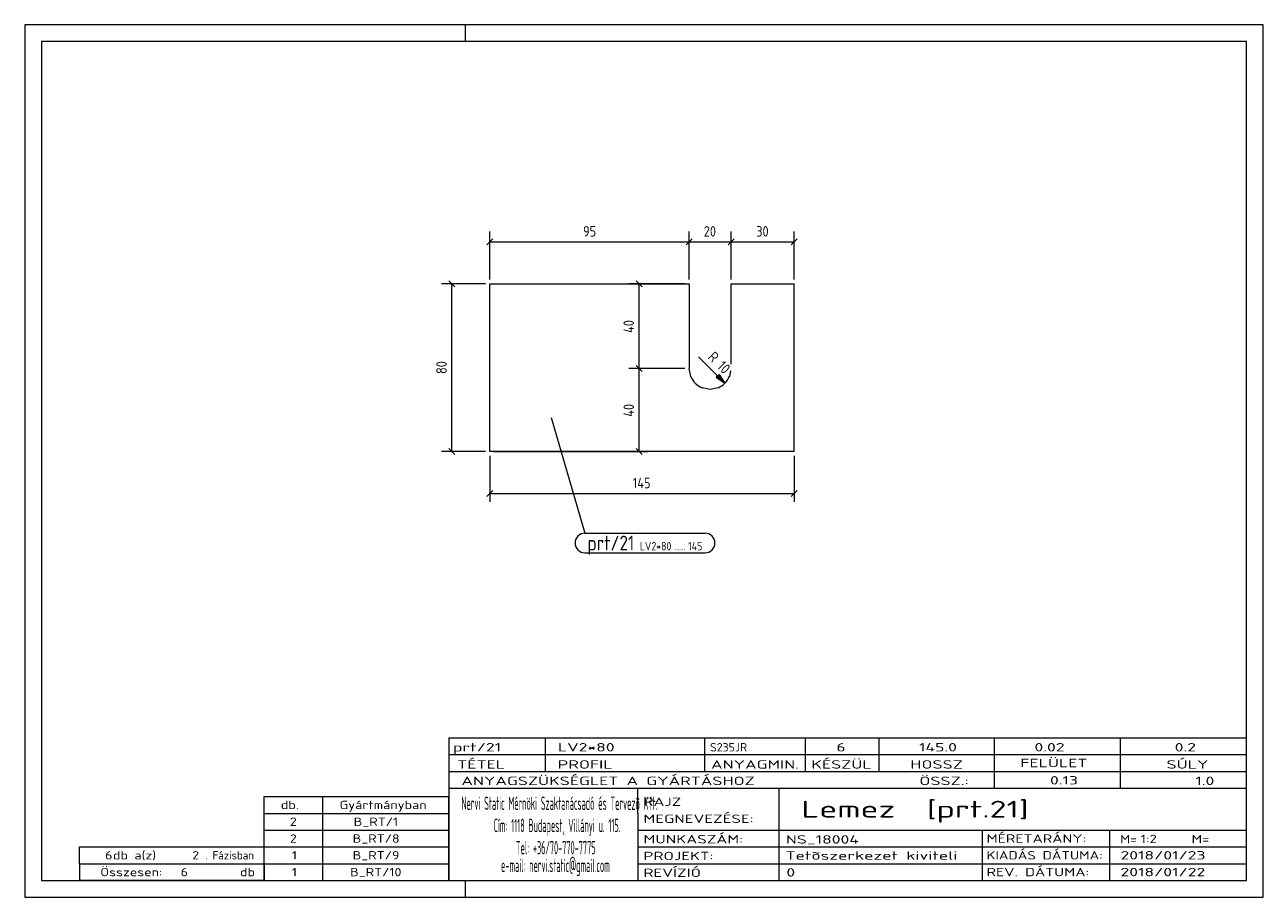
# Model space of a CAD drawing. Header units: millimetres. Extents: x 1 to 296, y 1 to 209.
import ezdxf

# ---------------------------------------------------------------- set-up
doc = ezdxf.new("R2010")
doc.units = ezdxf.units.MM
doc.header["$LTSCALE"] = 0.6
doc.linetypes.add('XKITLINE00', pattern=[0])
for name, color, linetype, lineweight in [('DrawingSheet', 5, 'Continuous', 0), ('OtherObjectType', 1, 'Continuous', 0), ('Part', 2, 'Continuous', 0), ('PartMark', 3, 'Continuous', 0), ('Z-DIMENSIONS', 1, 'Continuous', 0)]:
    doc.layers.add(name, color=color, linetype=linetype, lineweight=lineweight)
doc.styles.add('ISOCPEUR', font='ISOCPEUR.TTF')

msp = doc.modelspace()

# ---------------------------------------------------------------- hatches: boundary and pattern name
at = {"layer": 'Z-DIMENSIONS'}
msp.add_hatch(color=7, dxfattribs=at).paths.add_polyline_path([(166.37, 125.66), (167.78, 123.54), (165.66, 124.96)], flags=17)

# ---------------------------------------------------------------- linework, layer by layer
at = {"layer": 'DrawingSheet', "color": 2, "linetype": 'XKITLINE00', "lineweight": 0}
for p, q in [((296, 209), (1, 209)), ((1, 209), (1, 1)), ((106, 205), (106, 209)), ((296, 1), (296, 209)), ((106, 1), (106, 5)), ((1, 1), (296, 1))]:
    msp.add_line(p, q, dxfattribs=at)
at = {"layer": 'DrawingSheet', "color": 3, "linetype": 'XKITLINE00', "lineweight": 0}
for p, q in [((292, 205), (5, 205)), ((5, 205), (5, 5)), ((292, 5), (292, 205)), ((5, 5), (292, 5))]:
    msp.add_line(p, q, dxfattribs=at)
at = {"layer": 'OtherObjectType', "color": 7, "linetype": 'XKITLINE00', "lineweight": 0}
for p, q in [((102, 39), (292, 39)), ((102, 39), (102, 35)), ((102, 39), (292, 39)), ((125, 35), (125, 39)), ((163, 35), (163, 39)), ((187, 35), (187, 39)), ((204.5, 35), (204.5, 39)), ((232, 35), (232, 39)), ((262, 35), (262, 39)), ((292, 35), (292, 39)), ((102, 35), (292, 35)), ((102, 35), (102, 5)), ((102, 35), (292, 35)), ((125, 31), (125, 35)), ((163, 31), (163, 35)), ((187, 31), (187, 35)), ((204.5, 31), (204.5, 35)), ((232, 31), (232, 35)), ((262, 31), (262, 35)), ((292, 31), (292, 35)), ((102, 31), (292, 31)), ((232, 27), (232, 31)), ((262, 27), (262, 31)), ((292, 27), (292, 31)), ((102, 27), (292, 27)), ((147, 21), (147, 27)), ((180.7, 17), (180.7, 27)), ((292, 21), (292, 27)), ((58, 25), (102, 25)), ((58, 21), (58, 25)), ((72, 21), (72, 25)), ((102, 21), (102, 25)), ((58, 21), (102, 21)), ((58, 17), (58, 21)), ((72, 17), (72, 21)), ((102, 17), (102, 21)), ((147, 21), (147, 5)), ((292, 17), (292, 21)), ((58, 17), (102, 17)), ((58, 13), (58, 17)), ((72, 13), (72, 17)), ((102, 13), (102, 17)), ((147, 17), (292, 17)), ((180.7, 5), (180.7, 17)), ((229.16, 13), (229.16, 17)), ((259.5, 5), (259.5, 17)), ((292, 13), (292, 17)), ((14, 9), (14, 13)), ((14, 13), (58, 13)), ((14, 13), (58, 13)), ((58, 9), (58, 13)), ((58, 13), (102, 13)), ((58, 9), (58, 13)), ((72, 9), (72, 13)), ((102, 9), (102, 13)), ((147, 13), (292, 13)), ((229.16, 5), (229.16, 13)), ((292, 9), (292, 13)), ((14, 9), (58, 9)), ((14, 9), (14, 5)), ((14, 9), (58, 9)), ((58, 9), (58, 5)), ((58, 9), (102, 9)), ((58, 5), (58, 9)), ((72, 5), (72, 9)), ((102, 5), (102, 9)), ((147, 9), (292, 9)), ((292, 5), (292, 9)), ((58, 5), (14, 5)), ((58, 5), (102, 5)), ((102, 5), (292, 5)), ((139.5, 5), (292, 5))]:
    msp.add_line(p, q, dxfattribs=at)
at = {"layer": 'Part', "color": 2, "linetype": 'XKITLINE00', "lineweight": 0}
for p, q in [((111.75, 147.25), (159.24, 147.25)), ((111.75, 107.25), (111.75, 147.25)), ((159.24, 147.25), (159.25, 127.08)), ((169.24, 128.09), (169.24, 147.25)), ((169.24, 147.25), (184.25, 147.25)), ((184.25, 107.25), (184.25, 147.25)), ((159.63, 125.16), (159.25, 127.08)), ((169.13, 126.52), (168.86, 125.17)), ((164.24, 122.08), (162.34, 122.46)), ((166.16, 122.46), (164.24, 122.08)), ((184.25, 107.25), (111.75, 107.25))]:
    msp.add_line(p, q, dxfattribs=at)
for centre, start, end in [((164.25, 127.08), 202.5154, 247.5111), ((164.24, 127.08), 292.5082, 337.5069)]:
    msp.add_arc(centre, 5, start, end, dxfattribs=at)
at = {"layer": 'PartMark', "color": 7, "linetype": 'XKITLINE00', "lineweight": 0}
for p, q in [((126.4, 115.4), (134.42, 87.8)), ((134.42, 87.8), (163.05, 87.8)), ((134.42, 83.1), (163.05, 83.1))]:
    msp.add_line(p, q, dxfattribs=at)
for centre, start, end in [((134.42, 85.45), 90, 270), ((163.05, 85.45), 270, 90)]:
    msp.add_arc(centre, 2.35, start, end, dxfattribs=at)
at = {"layer": 'Z-DIMENSIONS', "color": 7, "linetype": 'XKITLINE00', "lineweight": 0}
for p, q in [((111.75, 148.25), (111.75, 159.75)), ((159.24, 148.25), (159.24, 159.75)), ((159.24, 148.25), (159.24, 159.75)), ((169.24, 148.25), (169.24, 159.75)), ((169.24, 148.25), (169.24, 159.75)), ((184.25, 148.25), (184.25, 159.75)), ((112.46, 157.96), (111.04, 156.54)), ((111.75, 157.25), (159.24, 157.25)), ((159.95, 157.96), (158.53, 156.54)), ((159.95, 157.96), (158.53, 156.54)), ((159.24, 157.25), (169.24, 157.25)), ((169.95, 157.96), (168.53, 156.54)), ((169.95, 157.96), (168.53, 156.54)), ((169.24, 157.25), (184.25, 157.25)), ((184.95, 157.96), (183.54, 156.54)), ((102.04, 147.96), (103.46, 146.54)), ((146.65, 147.96), (148.06, 146.54)), ((110.75, 147.25), (100.25, 147.25)), ((102.75, 107.25), (102.75, 147.25)), ((158.24, 147.25), (144.86, 147.25)), ((147.36, 127.08), (147.36, 147.25)), ((167.78, 123.54), (161.5, 129.82)), ((158.25, 127.08), (144.86, 127.08)), ((158.25, 127.08), (144.86, 127.08)), ((146.65, 127.78), (148.06, 126.37)), ((146.65, 127.78), (148.06, 126.37)), ((147.36, 107.25), (147.36, 127.08)), ((165.66, 124.96), (166.37, 125.66)), ((165.66, 124.96), (167.78, 123.54)), ((166.37, 125.66), (167.78, 123.54)), ((110.75, 107.25), (100.25, 107.25)), ((102.04, 107.96), (103.46, 106.54)), ((111.75, 106.25), (111.75, 95.25)), ((112.75, 107.25), (149.36, 107.25)), ((146.65, 107.96), (148.06, 106.54)), ((184.25, 106.25), (184.25, 95.25)), ((112.46, 97.96), (111.04, 96.54)), ((184.95, 97.96), (183.54, 96.54)), ((111.75, 97.25), (184.25, 97.25))]:
    msp.add_line(p, q, dxfattribs=at)
msp.add_arc((164.24, 127.08), 5, 292.5082, 337.5069, dxfattribs=at)
at = {"layer": 'Z-DIMENSIONS', "color": 3}
for p in [(111.75, 157.25), (159.24, 157.25), (159.24, 157.25), (169.24, 157.25), (169.24, 157.25), (184.25, 157.25), (102.75, 147.25), (147.36, 147.25), (147.36, 127.08), (147.36, 127.08), (102.75, 107.25), (147.36, 107.25), (111.75, 97.25), (184.25, 97.25)]:
    msp.add_point(p, dxfattribs=at)

# ---------------------------------------------------------------- texts
at = {"layer": 'OtherObjectType', "color": 7, "style": 'ISOCPEUR'}
for s, height, width, p in [('prt/21', 2, 1.525501, (103, 35.76)), ('LV2*80', 2, 1.525501, (128, 35.76)), ('S235JR', 2, 1.02, (164.22, 35.76)), ('6', 2, 1.525501, (194.32, 35.76)), ('145.0', 2, 1.525501, (214.01, 35.76)), ('0.02', 2, 1.525501, (241.51, 35.76)), ('0.2', 2, 1.525501, (274.91, 35.76)), ('TÉTEL', 2, 1.525501, (104, 31.66)), ('PROFIL', 2, 1.525501, (127.96, 31.66)), ('ANYAGMIN.', 2, 1.525501, (164.47, 31.66)), ('KÉSZÜL', 2, 1.525501, (188.37, 31.66)), ('HOSSZ', 2, 1.525501, (211.96, 31.66)), ('FELÜLET', 2, 1.525501, (238.13, 32)), ('SÚLY', 2, 1.525501, (272.96, 31.66)), ('ANYAGSZÜKSÉGLET A GYÁRTÁSHOZ', 2, 1.525501, (105, 27.75)), ('ÖSSZ.:', 2, 1.525501, (214.1, 27.75)), ('0.13', 2, 1.525501, (245.21, 27.88)), ('1.0', 2, 1.525501, (279.83, 27.75)), ('db.', 2, 1.211571, (62, 22)), ('Gyártmányban', 2, 1.211571, (76, 22)), ('Nervi Static Mérnöki\xa0Szaktanácsadó\xa0és\xa0Tervezõ Kft.', 3.1765, 0.403093, (105, 21.82)), ('RAJZ', 2, 1.445, (148.38, 22.78)), ('Lemez  [prt.21]', 4, 1.474651, (186, 20)), ('MEGNEVEZÉSE:', 2, 1.445, (148.38, 18.72)), ('2', 2, 1.211571, (64.14, 18)), ('B_RT/1', 2, 1.211571, (79.35, 18)), ('Cím:\xa01118 Budapest, Villányi u. 115.', 3.1765, 0.403093, (112.69, 16.53)), ('2', 2, 1.211571, (64.14, 14)), ('B_RT/8', 2, 1.211571, (79.1, 14)), ('MUNKASZÁM:', 2, 1.445, (148.38, 13.84)), ('NS_18004', 2, 1.525501, (182.28, 13.78)), ('MÉRETARÁNY:', 2, 1.36, (230.1, 14)), ('M=', 2, 1.211571, (261.91, 13.84)), ('1:2', 2, 1.275, (266.79, 13.9)), ('M=', 2, 1.275, (278.95, 13.87)), ('6', 2, 1.211571, (20.14, 10)), ('db a(z)', 2, 1.211571, (22, 10)), ('2', 2, 1.211571, (40.86, 10)), ('. Fázisban', 2, 0.935, (44, 10)), ('1', 2, 1.211571, (64.63, 10)), ('B_RT/9', 2, 1.211571, (79.1, 10)), ('Tel:\xa0+36/70-770-7775', 3.1765, 0.403093, (117.97, 11.24)), ('PROJEKT:', 2, 1.445, (148.38, 9.84)), ('Tetõszerkezet kiviteli ', 2, 1.525501, (182.2, 9.94)), ('KIADÁS DÁTUMA:', 2, 1.275, (230.1, 10)), ('2018/01/23', 2, 1.525501, (262, 10)), ('e-mail:\xa0nervi.static@gmail.com', 3.1765, 0.403093, (114.45, 7)), ('Összesen:            db', 2, 1.211571, (19, 6)), ('6', 2, 1.211571, (38.14, 6)), ('1', 2, 1.211571, (64.63, 6)), ('B_RT/10', 2, 1.211571, (78.49, 6)), ('REVÍZIÓ', 2, 1.445, (148.38, 5.84)), ('0', 2, 1.525501, (182.41, 5.92)), ('REV. DÁTUMA:', 2, 1.36, (230.1, 6)), ('2018/01/22', 2, 1.525501, (262, 6))]:
    msp.add_text(s, height=height, dxfattribs=dict(at, width=width)).set_placement(p)
at = {"layer": 'PartMark', "color": 3, "style": 'ISOCPEUR', "width": 0.85}
msp.add_text('prt/21', height=3.5, dxfattribs=at).set_placement((135.02, 83.7))
at = {"layer": 'PartMark', "color": 4, "style": 'ISOCPEUR', "width": 0.85}
for s, p in [('LV2*80', (147.5, 83.7)), ('145', (159.01, 83.7)), ('.....', (155.83, 83.7))]:
    msp.add_text(s, height=2, dxfattribs=at).set_placement(p)
at = {"layer": 'Z-DIMENSIONS', "color": 3, "style": 'ISOCPEUR', "width": 0.85}
for s, p in [('95', (133.99, 158.5)), ('20', (162.74, 158.5)), ('30', (175.24, 158.5)), ('145', (145.85, 98.5))]:
    msp.add_text(s, height=2.5, dxfattribs=at).set_placement(p)
for s, rotation, p in [('40', 90.0002, (146.11, 135.55)), ('R 10', -44.9944, (163.55, 129.54)), ('80', 90.0002, (101.5, 125.75)), ('40', 90.0002, (146.11, 115.55))]:
    msp.add_text(s, height=2.5, rotation=rotation, dxfattribs=at).set_placement(p)

doc.saveas('drawing.dxf')
